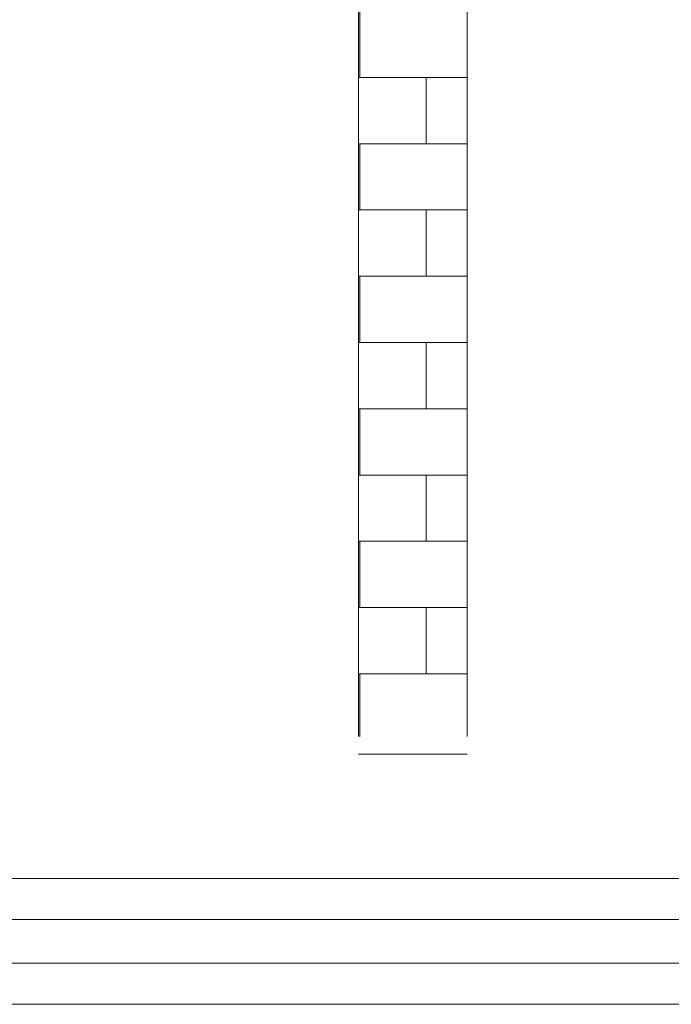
# Model space of a CAD drawing. Header units: millimetres. Extents: x 11633 to 96114, y -4650 to 25050.
# Tile 4 of 25: x 82944 to 85939, y 4826 to 9354. Entities that reach past the tile are written whole.
import ezdxf

# ---------------------------------------------------------------- set-up
doc = ezdxf.new("R2010")
doc.units = ezdxf.units.MM
doc.layers.add('Rurociągi (wszystkie)', color=1, linetype='Continuous', lineweight=30)
doc.layers.add('Tekst', color=7, linetype='Continuous', lineweight=9)

msp = doc.modelspace()

# ---------------------------------------------------------------- hatches: boundary and pattern name
at = {"layer": 'Tekst', "lineweight": 15}
h = msp.add_hatch(dxfattribs=at)
h.set_pattern_fill('AR-B816', color=0, scale=1.5, style=0)
h.set_pattern_definition([(0, (7393.33, 249.28), (0, 304.8), []), (90, (7393.33, 249.28), (-304.8, 304.8), [304.8, -304.8])])
h.paths.add_polyline_path([(84500.9, 6057.9), (85000.9, 6057.9), (85000.9, 13013.9), (84500.9, 13013.9)])

# ---------------------------------------------------------------- linework, layer by layer
at = {"layer": 'Rurociągi (wszystkie)', "color": 150, "lineweight": 15}
for p, q in [((86534.1, 5405), (78301.9, 5405)), ((89125, 5015), (71344.5, 5015))]:
    msp.add_line(p, q, dxfattribs=at)
at = {"layer": 'Rurociągi (wszystkie)', "lineweight": 15}
for p, q in [((86624.1, 5215.7), (78134.4, 5217.3)), ((89215, 4825.7), (70835.6, 4825.7))]:
    msp.add_line(p, q, dxfattribs=at)
at = {"layer": 'Tekst', "color": 0, "lineweight": 15}
for p, q in [((84500.9, 6057.9), (84500.9, 13013.9)), ((85000.9, 6057.9), (85000.9, 13013.9)), ((84500.9, 5976.1), (85000.9, 5976.1))]:
    msp.add_line(p, q, dxfattribs=at)

doc.saveas('drawing.dxf')
